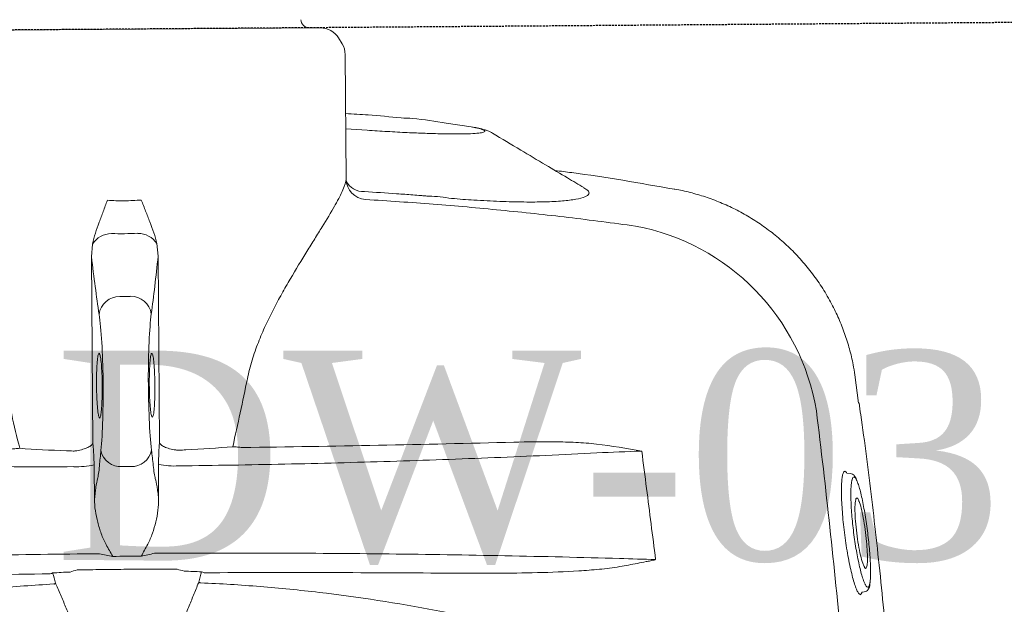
# Model space of a CAD drawing. Header units: millimetres. Extents: x 1277566 to 1493426, y 1039116 to 1145896.
# Tile 61 of 152: x 1342121 to 1342356, y 1134344 to 1134483. Entities that reach past the tile are written whole.
import ezdxf

# ---------------------------------------------------------------- set-up
doc = ezdxf.new("R2010")
doc.units = ezdxf.units.MM
doc.linetypes.add('11aa1PB-bd$0$11aa1PB-af$0$TRATTEGGIATA', pattern=[0.75, 0.5, -0.25])
doc.layers.add('CKD Equipments', color=252, linetype='Continuous', lineweight=0)
doc.layers.add('Equipment Name', color=8, linetype='Continuous')
doc.layers.add('FAINTEQUIP', color=253, linetype='Continuous')
doc.styles.add('CKD_Dimension Text', font='BOOKOS.TTF')

# ---------------------------------------------------------------- blocks, each defined once
blk = doc.blocks.new('G$C4DC229AB')
at = {"linetype": 'Continuous', "lineweight": 0}
for p, q in [((142.15, 398.56), (141.8, 398.93)), ((142.15, 398.56), (142.58, 398.61)), ((120.79, 379.68), (121.25, 378.92)), ((121.17, 378.3), (121.15, 378.54)), ((121.55, 378.18), (121.17, 378.3)), ((106.05, 371.39), (101.16, 366.72)), ((101.17, 366.71), (101.18, 366.7)), ((90.56, 305.78), (90.55, 305.78)), ((106.87, 257.73), (109.66, 252.44)), ((134.48, 240.87), (110.51, 223.25)), ((211.61, 241.67), (175.73, 215.3)), ((124.81, 233.77), (122.08, 238.1)), ((221.5, 237.73), (220.24, 239.45)), ((185.16, 202.46), (221.05, 228.84)), ((108.85, 221.15), (108.23, 219.66)), ((108.81, 214.77), (164.68, 138.75)), ((175.73, 215.3), (173.45, 213.3)), ((188.86, 213.52), (187.38, 215.52)), ((182.57, 200.89), (185.16, 202.46))]:
    blk.add_line(p, q, dxfattribs=at)
for centre, radius, start, end in [((151.82, 326.43), 53.92, 135.3748, 205.244), ((158.97, 358.1), 7.29, 324.3588, 324.6815), ((214.56, 263.49), 16.71, 15.2673, 17.5312), ((235.18, 260.07), 8.99, 100.0275, 103.4738), ((131.51, 244.84), 4.96, 306.7844, 32.2627), ((198.96, 236.92), 18.59, 24.1177, 39.0922), ((130.87, 243.3), 4.49, 330.9915, 39.5157), ((216.2, 236.75), 4.86, 33.7128, 114.7504), ((245.64, 245.83), 8.99, 329.1567, 332.6031), ((217.72, 234.68), 4.86, 317.8802, 38.9177), ((242.75, 225.14), 16.71, 55.0993, 57.3633), ((212.72, 218.16), 18.61, 33.5423, 48.4961), ((113.47, 219.22), 5, 126.3153, 157.279), ((191.29, 218.52), 4.93, 134.2324, 217.4683), ((112.84, 217.73), 5, 157.279, 216.3153), ((108.78, 211.43), 2, 306.3153, 36.3153), ((178.55, 211.36), 5.45, 159.2, 215.9211), ((192.89, 216.35), 4.93, 215.1623, 298.3982), ((182.25, 206.33), 5.45, 216.7095, 273.4306)]:
    blk.add_arc(centre, radius, start, end, dxfattribs=at)
for centre, major_axis, ratio, start_param, end_param in [((247.09, 257.86), (-31.39, 42.71), 0.145844, 1.228323, 1.311182), ((211.73, 231.88), (-31.39, 42.71), 0.145844, 4.984033, 5.21302), ((207.36, 237.72), (12.09, 8.88), 0.087489, 5.55292, 5.975743), ((291.81, 290.15), (95.09, 69.89), 0.087489, 2.411328, 2.459054), ((247.09, 257.86), (-31.39, 42.71), 0.145844, 1.830411, 1.913269), ((201, 232.86), (16.12, 11.84), 0.087489, 3.696821, 5.600646), ((291.25, 290.9), (95.09, 69.89), 0.087489, 3.824132, 3.871858), ((216.01, 225.96), (12.09, 8.88), 0.087489, 0.30744, 0.730265), ((209.47, 221.34), (16.12, 11.84), 0.087489, 0.682539, 2.586364), ((211.73, 231.88), (-31.39, 42.71), 0.145844, 4.211758, 4.440687), ((31.11, 93.2), (192.12, 141.21), 0.087489, 0.555229, 0.6567), ((25.46, 100.88), (192.12, 141.21), 0.087489, 5.626486, 5.727956)]:
    blk.add_ellipse(centre, major_axis=major_axis, ratio=ratio, start_param=start_param, end_param=end_param, dxfattribs=at)
for points, knots in [([(256.01, 500.32), (255.76, 500.17), (254.9, 499.64), (252.98, 498.25), (250.36, 496.25), (247.9, 494.28), (245.8, 492.56), (243.45, 490.61), (240.64, 488.26), (237.26, 485.42), (233.65, 482.39), (230.21, 479.51), (227.11, 476.92), (223.86, 474.22), (219.76, 470.8), (214.77, 466.67), (208.89, 461.78), (202.91, 456.81), (196.06, 451.1), (188.41, 444.69), (180, 437.59), (171.6, 430.45), (163.23, 423.26), (154.92, 416.08), (146.68, 408.87), (138.54, 401.66), (130.55, 394.48), (122.76, 387.37), (115.24, 380.36), (109.62, 375.03), (106.66, 372.12), (105.98, 371.46)], [0, 0, 0, 0, 0.00345, 0.046619, 0.089766, 0.112425, 0.13508, 0.158154, 0.181221, 0.209069, 0.237397, 0.25624, 0.275086, 0.294404, 0.313726, 0.346115, 0.37852, 0.411676, 0.44484, 0.491581, 0.538367, 0.585123, 0.633242, 0.681401, 0.729516, 0.779903, 0.830337, 0.880732, 0.93264, 0.98459, 1, 1, 1, 1]), ([(113.45, 364.31), (120.29, 370.66), (127.18, 376.97), (141.06, 389.49), (148.05, 395.7), (169.17, 414.19), (183.45, 426.33), (197.93, 438.28)], [0, 0, 0, 0, 0.25, 0.25, 0.5, 0.5, 1, 1, 1, 1]), ([(139.39, 398.82), (139.31, 398.79), (139, 398.66), (138.22, 398.18), (137.09, 397.41), (135.76, 396.4), (134.3, 395.22), (132.75, 393.9), (131.14, 392.47), (129.51, 390.98), (127.91, 389.44), (126.39, 387.92), (124.97, 386.44), (123.72, 385.07), (122.65, 383.81), (121.84, 382.75), (121.37, 382.07), (121.27, 381.84), (121.25, 381.8)], [0, 0, 0, 0, 0.024652, 0.093115, 0.161575, 0.22959, 0.297606, 0.365358, 0.433111, 0.501455, 0.569803, 0.639058, 0.708314, 0.778292, 0.84826, 0.918899, 0.989527, 1, 1, 1, 1]), ([(142.85, 398.13), (142.83, 398.04), (142.79, 397.77), (142.38, 397.04), (141.67, 395.98), (140.66, 394.68), (139.4, 393.2), (137.92, 391.57), (136.26, 389.84), (134.48, 388.08), (132.63, 386.33), (130.77, 384.66), (128.95, 383.1), (127.22, 381.7), (125.64, 380.5), (124.25, 379.52), (123.08, 378.79), (122.14, 378.31), (121.75, 378.23), (121.55, 378.18)], [0, 0, 0, 0, 0.033748, 0.0943765, 0.1550059, 0.2164046, 0.2778011, 0.3394988, 0.401186, 0.4625018, 0.5238027, 0.5842501, 0.6446877, 0.7043114, 0.7639324, 0.8229043, 0.8818778, 0.9409376, 1, 1, 1, 1]), ([(122.04, 380.98), (122.23, 381.06), (122.67, 381.26), (123.65, 381.87), (124.88, 382.72), (126.28, 383.78), (127.79, 385), (129.38, 386.35), (131, 387.8), (132.61, 389.31), (134.17, 390.85), (135.66, 392.37), (137, 393.83), (138.18, 395.19), (139.14, 396.39), (139.83, 397.36), (140.07, 397.8), (140.18, 398)], [0, 0, 0, 0, 0.051259, 0.120283, 0.188472, 0.25666, 0.324296, 0.39193, 0.459615, 0.527293, 0.595995, 0.664696, 0.734631, 0.804571, 0.875351, 0.946131, 1, 1, 1, 1]), ([(141.8, 398.93), (141.66, 399.06), (141.36, 399.32), (140.83, 399.37), (140.36, 399.3), (140, 399.19), (139.72, 399.05), (139.31, 398.79)], [0, 0, 0, 0, 0.189682, 0.383118, 0.601033, 0.910563, 1, 1, 1, 1]), ([(140.18, 398), (140.22, 398.06), (140.41, 398.4), (140.52, 398.83), (140.37, 399.11), (139.95, 399.09), (139.54, 398.9), (139.39, 398.82)], [0, 0, 0, 0, 0.05833, 0.302284, 0.613601, 0.849253, 1, 1, 1, 1]), ([(142.58, 398.61), (142.63, 398.62), (142.86, 398.66), (142.94, 398.49), (142.87, 398.21), (142.85, 398.13)], [0, 0, 0, 0, 0.164294, 0.743142, 1, 1, 1, 1]), ([(124.93, 385.11), (124.95, 385.16), (125.08, 385.47), (125.98, 386.59), (127.57, 388.35), (129.58, 390.36), (131.72, 392.32), (133.74, 394.03), (135.46, 395.32), (136.14, 395.67), (136.48, 395.84)], [0, 0, 0, 0, 0.025718, 0.168563, 0.309104, 0.450813, 0.590944, 0.727665, 0.867111, 1, 1, 1, 1]), ([(136.89, 395.36), (136.77, 395.13), (136.5, 394.59), (135.3, 393.12), (133.57, 391.24), (131.49, 389.21), (129.34, 387.29), (127.4, 385.74), (125.94, 384.72), (125.44, 384.51), (125.23, 384.43)], [0, 0, 0, 0, 0.104326, 0.2390748, 0.3747463, 0.5100267, 0.6439516, 0.7758487, 0.9059011, 1, 1, 1, 1]), ([(136.48, 395.84), (136.63, 395.89), (137.02, 396.01), (137.18, 395.84), (136.93, 395.43), (136.89, 395.36)], [0, 0, 0, 0, 0.3430891, 0.88625, 1, 1, 1, 1]), ([(124.67, 384.35), (124.65, 384.39), (124.6, 384.51), (124.79, 384.87), (124.93, 385.11)], [0, 0, 0, 0, 0.292267, 1, 1, 1, 1]), ([(125.23, 384.43), (125.14, 384.38), (124.8, 384.21), (124.73, 384.29), (124.67, 384.35)], [0, 0, 0, 0, 0.273671, 1, 1, 1, 1]), ([(121.27, 381.84), (121.03, 381.52), (120.82, 381.19), (120.7, 380.81), (120.61, 380.2), (120.73, 379.84), (120.79, 379.68)], [0, 0, 0, 0, 0.040319, 0.556981, 0.79767, 1, 1, 1, 1]), ([(121.25, 381.8), (121.15, 381.61), (120.93, 381.18), (120.97, 380.98), (120.99, 380.87)], [0, 0, 0, 0, 0.460027, 1, 1, 1, 1]), ([(120.99, 380.87), (121.06, 380.81), (121.21, 380.68), (121.59, 380.78), (121.88, 380.89), (121.96, 380.94), (122.04, 380.98)], [0, 0, 0, 0, 0.435282, 0.87053, 0.887642, 1, 1, 1, 1]), ([(121.15, 378.54), (121.14, 378.56), (121.12, 378.65), (121.2, 378.81), (121.25, 378.92)], [0, 0, 0, 0, 0.362557, 1, 1, 1, 1]), ([(232.94, 269.28), (230.33, 273.22), (227.8, 277.22), (222.89, 285.3), (220.51, 289.39), (213.61, 301.78), (209.32, 310.17), (203.27, 322.94), (201.32, 327.22), (197.54, 335.85), (195.71, 340.18), (190.38, 353.24), (187.05, 362.01), (183.89, 370.83)], [0, 0, 0, 0, 0.125, 0.125, 0.25, 0.25, 0.5, 0.5, 0.625, 0.625, 0.75, 0.75, 1, 1, 1, 1]), ([(101.15, 366.73), (100.56, 366.15), (99.05, 364.68), (96.84, 362.08), (94.53, 359), (92.45, 355.74), (90.55, 352.21), (88.87, 348.44), (87.47, 344.45), (86.4, 340.42), (85.66, 336.36), (85.24, 332.31), (85.13, 328.29), (85.32, 324.31), (85.8, 320.41), (86.56, 316.6), (87.58, 312.89), (88.87, 309.33), (89.85, 306.95), (90.46, 305.79), (90.48, 305.74)], [0, 0, 0, 0, 0.037673, 0.095878, 0.154189, 0.212585, 0.271048, 0.33568, 0.39959, 0.46265, 0.524915, 0.586431, 0.647228, 0.707328, 0.766741, 0.825471, 0.883514, 0.940856, 0.997479, 1, 1, 1, 1]), ([(164.92, 353.89), (164.86, 353.93), (164.81, 353.97), (164.76, 354), (164.75, 354.01), (164.74, 354.02), (164.73, 354.02)], [0, 0, 0, 0, 0.0002012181, 0.0002012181, 0.0002012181, 0.0002381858, 0.0002381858, 0.0002381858, 0.0002381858]), ([(164.89, 353.86), (164.85, 353.9), (164.8, 353.95), (164.75, 354), (164.74, 354.01), (164.73, 354.02), (164.73, 354.02)], [0, 0, 0, 0, 0.0002027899, 0.0002027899, 0.0002027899, 0.000241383, 0.000241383, 0.000241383, 0.000241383]), ([(164.92, 353.89), (164.99, 353.84), (165.05, 353.78), (165.19, 353.66), (165.26, 353.6), (165.45, 353.43), (165.58, 353.31), (165.98, 352.95), (166.23, 352.71), (167.01, 351.99), (167.53, 351.5), (169.08, 350.05), (170.11, 349.07), (171.13, 348.08)], [0, 0, 0, 0, 0.03125, 0.03125, 0.0625, 0.0625, 0.125, 0.125, 0.25, 0.25, 0.5, 0.5, 1, 1, 1, 1]), ([(171.13, 348.08), (171.72, 347.51), (172.29, 346.92), (173.42, 345.72), (173.97, 345.11), (175.6, 343.26), (176.66, 342.01), (179.8, 338.2), (181.83, 335.61), (185.83, 330.37), (187.8, 327.72), (191.71, 322.38), (193.64, 319.69), (195.57, 316.99)], [0, 0, 0, 0, 0.0625, 0.0625, 0.125, 0.125, 0.25, 0.25, 0.5, 0.5, 0.75, 0.75, 1, 1, 1, 1]), ([(233.68, 256.19), (228.15, 263.75), (222.66, 271.32), (214.49, 282.68), (211.77, 286.47), (206.37, 294.06), (203.67, 297.85), (198.31, 305.44), (195.65, 309.23), (190.35, 316.8), (187.72, 320.57), (179.87, 331.88), (174.7, 339.39), (169.6, 346.88)], [0, 0, 0, 0, 0.25, 0.25, 0.375, 0.375, 0.5, 0.5, 0.625, 0.625, 0.75, 0.75, 1, 1, 1, 1]), ([(152.33, 327.74), (157.42, 321.42), (162.51, 315.02), (172.7, 302.08), (177.8, 295.54), (188, 282.32), (193.11, 275.64), (203.28, 262.2), (208.34, 255.44), (213.38, 248.64)], [0, 0, 0, 0, 0.25, 0.25, 0.5, 0.5, 0.75, 0.75, 1, 1, 1, 1]), ([(161.9, 310.15), (159.9, 312.77), (157.93, 315.41), (155.09, 319.45), (154.16, 320.81), (152.81, 322.87), (152.37, 323.57), (151.51, 324.97), (151.09, 325.68), (150.69, 326.4)], [0, 0, 0, 0, 0.5, 0.5, 0.75, 0.75, 0.875, 0.875, 1, 1, 1, 1]), ([(195.57, 316.99), (201.32, 308.9), (207.12, 300.81), (218.76, 284.66), (224.61, 276.59), (230.5, 268.52)], [0, 0, 0, 0, 0.5, 0.5, 1, 1, 1, 1]), ([(200.92, 258.38), (194.45, 267.08), (187.96, 275.76), (174.95, 293.02), (168.43, 301.61), (161.9, 310.15)], [0, 0, 0, 0, 0.5, 0.5, 1, 1, 1, 1]), ([(90.52, 305.76), (94.11, 298.31), (98.28, 289.68), (102.92, 281.29), (103.57, 280.13)], [0, 0, 0, 0, 0.861575, 1, 1, 1, 1]), ([(135.7, 247.49), (132.82, 252.07), (127.06, 261.23), (118.78, 275.16), (110.73, 289.22), (105.61, 298.7), (103.06, 303.44)], [0, 0, 0, 0, 0.249615, 0.499229, 0.749614, 1, 1, 1, 1]), ([(126.2, 259.3), (126.2, 259.3), (125.13, 260.75), (123.51, 264.08), (120.4, 268.88), (117.23, 273.86), (113.99, 278.57), (110.99, 282.66), (108.35, 285.93), (106.12, 288.33), (104.4, 289.75), (103.27, 290.06), (102.75, 289.54), (102.86, 288.5), (102.9, 288.13)], [0, 0, 0, 0, 0.000001, 0.07749, 0.156459, 0.25141, 0.349211, 0.444694, 0.543101, 0.640433, 0.740837, 0.840407, 0.943195, 1, 1, 1, 1]), ([(102.84, 288.08), (102.98, 286.58), (103.3, 283.06), (103.83, 277.23), (104.45, 270.29), (104.88, 265.37), (105.1, 262.76)], [0, 0, 0, 0, 0.1790671, 0.418189, 0.6906263, 1, 1, 1, 1]), ([(244.94, 271.55), (243.36, 271.3), (242.34, 271.05), (241.31, 270.8), (240.29, 270.55), (239.27, 270.3), (238.24, 270.05), (237.22, 269.8), (236.2, 269.55), (235.17, 269.3), (234.65, 269.17), (234.13, 269.05), (233.61, 268.92)], [0, 0, 0, 0, 0.00319655, 0.00319655, 0.00319655, 0.00639307, 0.00639307, 0.00639307, 0.00958958, 0.00958958, 0.00958958, 0.01121538, 0.01121538, 0.01121538, 0.01121538]), ([(105.1, 262.76), (105.11, 262.55), (105.17, 262.07), (105.33, 261.44), (105.61, 260.56), (106.03, 259.51), (106.48, 258.53), (106.74, 258.02)], [0, 0, 0, 0, 0.095307, 0.229075, 0.409095, 0.722588, 1, 1, 1, 1]), ([(122.08, 238.1), (121.22, 239.47), (119.48, 242.25), (116.94, 246.18), (114.52, 249.84), (112.3, 253.1), (110.29, 255.94), (108.58, 258.23), (107.22, 259.91), (106.27, 260.9), (105.74, 261.19), (105.66, 260.76), (105.99, 259.67), (106.58, 258.38), (106.87, 257.73)], [0, 0, 0, 0, 0.082182, 0.166764, 0.247017, 0.329479, 0.412022, 0.496967, 0.579727, 0.664898, 0.747476, 0.832441, 0.915021, 1, 1, 1, 1]), ([(233.61, 262.78), (234.77, 261.16), (235.94, 259.55), (238.28, 256.33), (240.63, 253.11), (242.99, 249.91), (245.37, 246.71), (246.57, 245.12), (247.76, 243.53)], [0, 0, 0, 0, 0.25, 0.25, 0.5, 0.75, 0.75, 1, 1, 1, 1]), ([(126.2, 259.29), (126.2, 259.29), (126.2, 259.29), (126.2, 259.3), (126.2, 259.3), (126.2, 259.3)], [0, 0, 0, 0, 0.341802, 0.948176, 1, 1, 1, 1]), ([(126.2, 259.29), (126.2, 259.29), (126.2, 259.29), (126.2, 259.29), (126.2, 259.29), (126.2, 259.29), (126.2, 259.29)], [0, 0, 0, 0, 0.000000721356, 0.000000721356, 0.000000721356, 0.000001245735, 0.000001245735, 0.000001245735, 0.000001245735]), ([(134.34, 246.16), (132.96, 248.34), (131.59, 250.52), (129.56, 253.8), (128.54, 255.45), (127.37, 257.37), (126.87, 258.19), (126.53, 258.74), (126.37, 259.02), (126.2, 259.29)], [0, 0, 0, 0, 0.5, 0.5, 0.75, 0.875, 0.9375, 0.9375, 1, 1, 1, 1]), ([(202.13, 256.39), (201.94, 256.69), (201.74, 257.02), (201.34, 257.69), (201.13, 258.03), (200.92, 258.38)], [0, 0, 0, 0, 0.5, 0.5, 1, 1, 1, 1]), ([(232.91, 253.6), (233.45, 253.67), (233.98, 253.73), (235.05, 253.87), (235.58, 253.94), (236.11, 254.01)], [0, 0, 0, 0, 0.5, 0.5, 1, 1, 1, 1]), ([(109.66, 252.44), (110.84, 250.03), (112.4, 246.82), (114.44, 243.71), (114.94, 242.94)], [0, 0, 0, 0, 0.753677, 1, 1, 1, 1]), ([(232.91, 253.6), (232.43, 253.54), (231.96, 253.45), (231.03, 253.23), (230.57, 253.11), (229.21, 252.7), (228.32, 252.38), (226.57, 251.67), (225.72, 251.28), (224.07, 250.38), (223.27, 249.88), (222.52, 249.3)], [0, 0, 0, 0, 0.125, 0.125, 0.25, 0.25, 0.5, 0.5, 0.75, 0.75, 1, 1, 1, 1]), ([(186.93, 249.71), (185.53, 249.07), (184.12, 248.52), (181.25, 247.54), (179.8, 247.12), (176.93, 246.38), (175.51, 246.06), (172.67, 245.5), (171.26, 245.26), (168.46, 244.83), (167.07, 244.65), (165.01, 244.4), (164.32, 244.32), (162.97, 244.18), (162.3, 244.11), (158.98, 243.79), (156.43, 243.59), (152.79, 243.32), (151.6, 243.24), (149.87, 243.12), (149.3, 243.08), (148.19, 243), (147.65, 242.96), (144.99, 242.76), (143.06, 242.6), (140.91, 242.37), (140.5, 242.32), (139.7, 242.22), (139.31, 242.17), (138.22, 242.01), (137.57, 241.89), (135.83, 241.51), (134.98, 241.22), (134.48, 240.87)], [0, 0, 0, 0, 0.0625, 0.0625, 0.125, 0.125, 0.1875, 0.1875, 0.25, 0.25, 0.3125, 0.3125, 0.34375, 0.34375, 0.375, 0.375, 0.5, 0.5, 0.5625, 0.5625, 0.59375, 0.59375, 0.625, 0.625, 0.75, 0.75, 0.78125, 0.78125, 0.8125, 0.8125, 0.875, 0.875, 1, 1, 1, 1]), ([(219.12, 245.86), (219.44, 246.28), (219.89, 246.77), (220.74, 247.63), (221.06, 247.94), (221.74, 248.59), (222.12, 248.94), (222.52, 249.3)], [0, 0, 0, 0, 0.5, 0.5, 0.75, 0.75, 1, 1, 1, 1]), ([(253.62, 241.7), (253.9, 242.15), (254.17, 242.61), (254.45, 243.07), (254.99, 243.97), (255.53, 244.88), (256.08, 245.78), (256.62, 246.68), (257.17, 247.58), (257.71, 248.48), (258.25, 249.39), (258.8, 250.29), (259.34, 251.19)], [0.0002616, 0.0002616, 0.0002616, 0.0002616, 0.00188464, 0.00188464, 0.00188464, 0.00508207, 0.00508207, 0.00508207, 0.00827951, 0.00827951, 0.00827951, 0.01147698, 0.01147698, 0.01147698, 0.01147698]), ([(238.79, 245.6), (239.01, 246.09), (239.24, 246.58), (239.69, 247.56), (239.91, 248.05), (240.14, 248.53)], [0, 0, 0, 0, 0.5, 0.5, 1, 1, 1, 1]), ([(210.73, 245.82), (210.98, 245.35), (211.19, 244.89), (211.52, 244), (211.63, 243.59), (211.78, 242.85), (211.81, 242.54), (211.79, 242.14), (211.77, 242.02), (211.72, 241.87), (211.7, 241.83), (211.66, 241.74), (211.64, 241.7), (211.61, 241.67)], [0, 0, 0, 0, 0.25, 0.25, 0.5, 0.5, 0.75, 0.75, 0.875, 0.875, 0.9375, 0.9375, 1, 1, 1, 1]), ([(231.59, 236.97), (232.36, 237.51), (233.07, 238.12), (234.42, 239.43), (235.05, 240.13), (236.25, 241.58), (236.82, 242.33), (237.62, 243.52), (237.88, 243.92), (238.36, 244.74), (238.59, 245.16), (238.79, 245.6)], [0, 0, 0, 0, 0.25, 0.25, 0.5, 0.5, 0.75, 0.75, 0.875, 0.875, 1, 1, 1, 1]), ([(308.88, 157.37), (297.6, 171.63), (286.34, 186.11), (263.88, 215.5), (252.67, 230.42), (241.5, 245.56)], [0, 0, 0, 0, 0.5, 0.5, 1, 1, 1, 1]), ([(114.96, 242.96), (116.27, 240.67), (118.47, 236.83), (120.9, 233.12), (121.89, 231.62)], [0, 0, 0, 0, 0.593547, 1, 1, 1, 1]), ([(215.92, 244.52), (215.5, 244.22), (215.1, 243.93), (214.3, 243.37), (213.9, 243.11), (213.16, 242.62), (212.82, 242.39), (212.17, 241.99), (211.87, 241.82), (211.61, 241.67)], [0, 0, 0, 0, 0.25, 0.25, 0.5, 0.5, 0.75, 0.75, 1, 1, 1, 1]), ([(336.04, 163.82), (328.57, 169.47), (321.19, 175.26), (310.32, 184.25), (306.73, 187.29), (299.63, 193.47), (296.12, 196.61), (285.74, 206.19), (279.01, 212.79), (269.25, 223.08), (266.06, 226.57), (259.81, 233.67), (256.75, 237.28), (253.76, 240.95)], [0, 0, 0, 0, 0.25, 0.25, 0.375, 0.375, 0.5, 0.5, 0.75, 0.75, 0.875, 0.875, 1, 1, 1, 1]), ([(252.31, 238.84), (258.25, 230.83), (264.2, 222.83), (276.14, 206.91), (282.12, 198.98), (288.11, 191.07)], [0, 0, 0, 0, 0.5, 0.5, 1, 1, 1, 1]), ([(195.44, 227.9), (195.61, 228.11), (195.97, 228.55), (197.31, 229.74), (199.06, 231.17), (200.86, 232.53), (202.67, 233.84), (204.44, 235.05), (206.07, 236.05), (207.03, 236.59), (207.21, 236.61), (207.23, 236.62)], [0, 0, 0, 0, 0.12873, 0.257, 0.385042, 0.513035, 0.593354, 0.721934, 0.850956, 0.980313, 1, 1, 1, 1]), ([(207.23, 236.62), (207.41, 236.67), (207.79, 236.79), (207.55, 236.34), (206.68, 235.45), (205.21, 234.19), (203.53, 232.85), (202.38, 231.99), (201.9, 231.64)], [0, 0, 0, 0, 0.154069, 0.335329, 0.515993, 0.696154, 0.875965, 1, 1, 1, 1]), ([(231.59, 236.97), (231.12, 236.69), (230.68, 236.44), (229.85, 235.98), (229.46, 235.77), (228.38, 235.21), (227.78, 234.93), (227.29, 234.75)], [0, 0, 0, 0, 0.25, 0.25, 0.5, 0.5, 1, 1, 1, 1]), ([(201.9, 231.64), (201.69, 231.48), (200.79, 230.82), (199.88, 230.19), (198.91, 229.53), (198.62, 229.35), (198.32, 229.17)], [0, 0, 0, 0, 0.170805, 0.715603, 0.716948, 1, 1, 1, 1]), ([(221.05, 228.84), (221.27, 229.04), (221.52, 229.27), (222.1, 229.77), (222.41, 230.03), (223.1, 230.59), (223.47, 230.89), (224.24, 231.49), (224.64, 231.79), (225.05, 232.1)], [0, 0, 0, 0, 0.25, 0.25, 0.5, 0.5, 0.75, 0.75, 1, 1, 1, 1]), ([(198.32, 229.17), (198.03, 228.98), (197.12, 228.38), (196.07, 227.81), (195.3, 227.52), (195.39, 227.77), (195.44, 227.9)], [0, 0, 0, 0, 0.138476, 0.425595, 0.712972, 1, 1, 1, 1]), ([(224.74, 226.75), (224.37, 227.14), (223.99, 227.47), (223.24, 228.05), (222.89, 228.28), (222.23, 228.64), (221.93, 228.77), (221.55, 228.86), (221.43, 228.88), (221.27, 228.88), (221.22, 228.88), (221.13, 228.86), (221.09, 228.85), (221.05, 228.84)], [0, 0, 0, 0, 0.25, 0.25, 0.5, 0.5, 0.75, 0.75, 0.875, 0.875, 0.9375, 0.9375, 1, 1, 1, 1]), ([(228.23, 228.44), (233.21, 221.61), (238.14, 214.76), (247.92, 201.06), (252.77, 194.2), (262.35, 180.5), (267.07, 173.68), (276.39, 160.08), (280.97, 153.31), (285.49, 146.57)], [0, 0, 0, 0, 0.25, 0.25, 0.5, 0.5, 0.75, 0.75, 1, 1, 1, 1]), ([(202.86, 217.68), (202.88, 217.75), (202.95, 217.93), (203.81, 218.78), (205.3, 220.06), (207, 221.41), (208.82, 222.77), (210.68, 224.09), (212.59, 225.36), (214.12, 226.28), (214.64, 226.48), (214.89, 226.58)], [0, 0, 0, 0, 0.060949, 0.185979, 0.310678, 0.434944, 0.512562, 0.636279, 0.760031, 0.884002, 1, 1, 1, 1]), ([(214.89, 226.58), (214.91, 226.59), (215.25, 226.75), (215.28, 226.57), (214.87, 225.99), (213.73, 224.92), (212.06, 223.53), (210.5, 222.32), (209.59, 221.64), (209.37, 221.48)], [0, 0, 0, 0, 0.012552, 0.198689, 0.385047, 0.571255, 0.757017, 0.942123, 1, 1, 1, 1]), ([(209.37, 221.48), (208.89, 221.13), (207.7, 220.27), (205.9, 219.05), (204.23, 218.01), (203.12, 217.45), (202.63, 217.33), (202.8, 217.59), (202.86, 217.68)], [0, 0, 0, 0, 0.132098, 0.323568, 0.515413, 0.707812, 0.900839, 1, 1, 1, 1]), ([(233.81, 213.64), (233.53, 213.95), (233.26, 214.25), (232.75, 214.84), (232.5, 215.12), (232.26, 215.39)], [0, 0, 0, 0, 0.5, 0.5, 1, 1, 1, 1]), ([(173.45, 213.3), (172.85, 212.63), (172.3, 211.91), (171.25, 210.43), (170.75, 209.67), (169.75, 208.12), (169.25, 207.35), (168.49, 206.17), (168.24, 205.77), (167.73, 204.98), (167.47, 204.58), (167.21, 204.18)], [0, 0, 0, 0, 0.25, 0.25, 0.5, 0.5, 0.75, 0.75, 0.875, 0.875, 1, 1, 1, 1]), ([(182.57, 200.89), (181.75, 200.51), (180.9, 200.2), (179.18, 199.64), (178.3, 199.39), (176.53, 198.9), (175.64, 198.65), (174.29, 198.28), (173.84, 198.15), (172.93, 197.9), (172.47, 197.78), (172.01, 197.65)], [0, 0, 0, 0, 0.25, 0.25, 0.5, 0.5, 0.75, 0.75, 0.875, 0.875, 1, 1, 1, 1])]:
    blk.add_open_spline(points, degree=3, knots=knots, dxfattribs=at)
for points in [[(152.26, 342.32), (156.42, 346.21), (160.59, 350.1), (164.73, 354.02)], [(169.6, 346.88), (168.01, 349.25), (166.38, 351.63), (164.73, 354.02)], [(145.7, 336.18), (147.9, 338.21), (150.09, 340.26), (152.26, 342.32)], [(150.69, 326.4), (148.91, 329.6), (147.28, 332.88), (145.7, 336.18)], [(145.7, 336.18), (147.91, 333.31), (150.13, 330.5), (152.33, 327.74)], [(233.08, 268.81), (232.27, 268.4), (231.47, 268.15), (230.68, 267.89)], [(233.04, 269.09), (233.03, 269.16), (232.99, 269.23), (232.94, 269.28)], [(233.08, 268.81), (233.07, 268.9), (233.06, 269), (233.04, 269.09)], [(233.01, 264.4), (233.2, 263.86), (233.4, 263.32), (233.61, 262.78)], [(202.13, 256.39), (197.04, 254.22), (191.97, 251.99), (186.93, 249.71)], [(233.68, 256.19), (234.5, 255.48), (235.31, 254.75), (236.11, 254.01)], [(236.11, 254.01), (237.45, 252.18), (238.79, 250.36), (240.14, 248.53)], [(222.52, 249.3), (220.32, 247.71), (218.12, 246.11), (215.92, 244.52)], [(210.29, 246.54), (209.96, 246.94), (209.63, 247.34), (209.31, 247.74)], [(241.5, 245.56), (241.06, 246.56), (240.6, 247.55), (240.14, 248.53)], [(210.73, 245.82), (210.62, 246.08), (210.47, 246.32), (210.29, 246.54)], [(247.76, 243.53), (248.21, 243.17), (248.67, 242.81), (249.13, 242.47)], [(251.76, 239.21), (252.25, 239.89), (252.73, 240.57), (253.36, 241.22)], [(253.61, 241.1), (253.53, 241.14), (253.44, 241.18), (253.36, 241.22)], [(253.76, 240.95), (253.73, 241.02), (253.68, 241.07), (253.61, 241.1)], [(225.05, 232.1), (227.23, 233.72), (229.41, 235.34), (231.59, 236.97)], [(225.3, 226.12), (225.15, 226.36), (224.96, 226.57), (224.74, 226.75)], [(226.16, 224.82), (225.87, 225.25), (225.58, 225.68), (225.3, 226.12)], [(221.35, 202.88), (225.03, 207.01), (228.67, 211.18), (232.26, 215.39)], [(174.13, 208.16), (174.78, 207.33), (176.09, 205.67), (177.28, 203.94), (177.88, 203.07)], [(172.01, 197.65), (171.27, 198.78), (169.79, 201.04), (168.07, 203.13), (167.21, 204.18)]]:
    blk.add_open_spline(points, degree=3, dxfattribs=at)
at = {"layer": 'FAINTEQUIP', "color": 4, "linetype": '11aa1PB-bd$0$11aa1PB-af$0$TRATTEGGIATA'}
blk.add_line((266.5, 0, 0.04), (0, 362.6, 0.04), dxfattribs=at)

msp = doc.modelspace()

# ---------------------------------------------------------------- block references
at = {"layer": 'CKD Equipments', "ltscale": 0.25, "rotation": 234.1141489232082}
msp.add_blockref('G$C4DC229AB', (1342082.8278, 1134695.3754), dxfattribs=at)

# ---------------------------------------------------------------- texts
at = {"layer": 'Equipment Name', "insert": (1341902.3256, 1134404.2605), "char_height": 50, "width": 680.932449, "attachment_point": 1, "style": 'CKD_Dimension Text'}
msp.add_mtext('\\pxqc;DW-03', dxfattribs=at)

doc.saveas('drawing.dxf')
